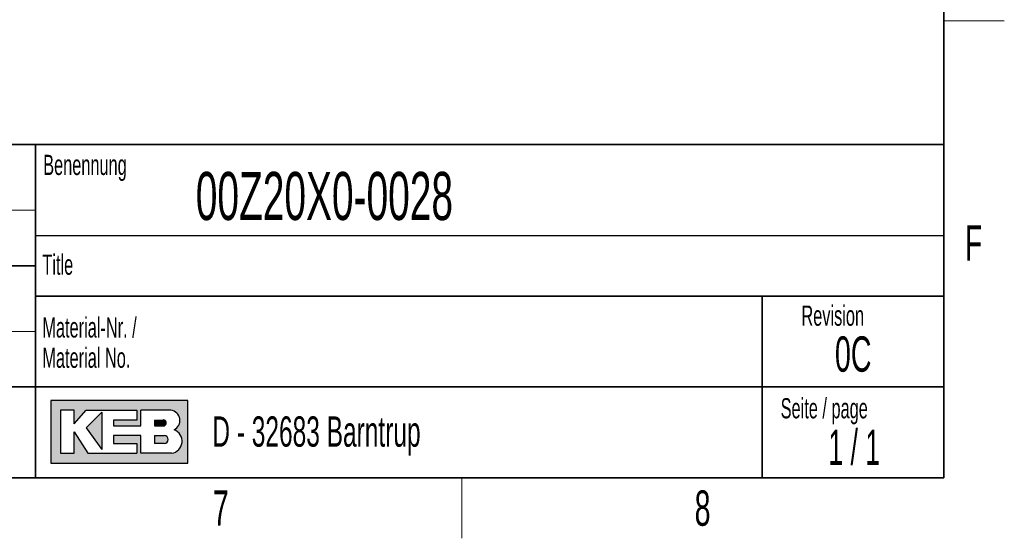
# Model space of a CAD drawing. Header units: millimetres. Extents: x 5 to 418, y 2 to 292.
# Tile 15 of 20: x 316 to 414, y 6 to 57. Entities that reach past the tile are written whole.
import ezdxf

# ---------------------------------------------------------------- set-up
doc = ezdxf.new("R2010")
doc.units = ezdxf.units.MM
doc.layers.add('SLD-0', color=7, linetype='Continuous')
doc.styles.add('SLDTEXTSTYLE0', font='TXT', dxfattribs={"width": 0.605})
doc.styles.add('SLDTEXTSTYLE1', font='TXT', dxfattribs={"width": 0.563})

msp = doc.modelspace()

# ---------------------------------------------------------------- hatches: boundary and pattern name
at = {"linetype": 'Continuous'}
h = msp.add_hatch(color=7, dxfattribs=at)
h.paths.add_polyline_path([(319.519086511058, 13.45626988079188), (333.083981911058, 13.45626988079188), (333.083981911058, 19.65736492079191), (319.519086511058, 19.65736492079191)], flags=0)
edge = h.paths.add_edge_path(flags=0)
edge.add_arc((331.3188604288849, 15.61738520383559), 1.20464082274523, -81.72003226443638, 70.1709600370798, ccw=False)
edge.add_line((331.4923410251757, 14.42530131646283), (331.480008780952, 14.42519098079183))
edge.add_line((331.480008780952, 14.42519098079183), (328.4331606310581, 14.42519098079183))
edge.add_line((328.4331606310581, 14.42519098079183), (328.4331606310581, 16.16924896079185))
edge.add_line((328.4331606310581, 16.16924896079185), (325.7201815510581, 16.16924896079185))
edge.add_line((325.7201815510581, 16.16924896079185), (325.7201815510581, 15.39411208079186))
edge.add_line((325.7201815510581, 15.39411208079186), (328.0455921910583, 15.39411208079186))
edge.add_line((328.0455921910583, 15.39411208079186), (328.0455921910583, 14.42519098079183))
edge.add_line((328.0455921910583, 14.42519098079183), (323.2009866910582, 14.42519098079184))
edge.add_line((323.2009866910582, 14.42519098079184), (321.8444971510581, 16.55681740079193))
edge.add_line((321.8444971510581, 16.55681740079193), (321.8444971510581, 14.42519098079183))
edge.add_line((321.8444971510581, 14.42519098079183), (320.4880076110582, 14.42519098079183))
edge.add_line((320.4880076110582, 14.42519098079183), (320.4880076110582, 18.68844382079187))
edge.add_line((320.4880076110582, 18.68844382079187), (321.8444971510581, 18.68844382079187))
edge.add_line((321.8444971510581, 18.68844382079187), (321.8444971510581, 17.33195428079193))
edge.add_line((321.8444971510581, 17.33195428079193), (323.0072024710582, 18.68844382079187))
edge.add_line((323.0072024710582, 18.68844382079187), (328.0455921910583, 18.68844382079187))
edge.add_line((328.0455921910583, 18.68844382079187), (328.0455921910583, 17.71952272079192))
edge.add_line((328.0455921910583, 17.71952272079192), (325.7201815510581, 17.71952272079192))
edge.add_line((325.7201815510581, 17.71952272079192), (325.7201815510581, 17.13817006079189))
edge.add_line((325.7201815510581, 17.13817006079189), (328.4331606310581, 17.13817006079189))
edge.add_line((328.4331606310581, 17.13817006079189), (328.4331606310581, 18.68844382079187))
edge.add_line((328.4331606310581, 18.68844382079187), (331.4242487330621, 18.68844382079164))
edge.add_line((331.4242487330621, 18.68844382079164), (331.4256482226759, 18.68844382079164))
edge.add_line((331.4256482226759, 18.68844382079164), (331.4259454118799, 18.68845828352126))
edge.add_arc((331.2860949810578, 17.67430640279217), 1.023749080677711, -64.45894120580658, 82.14849338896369, ccw=False)
msp.add_hatch(color=7, dxfattribs=at).paths.add_polyline_path([(324.5574762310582, 14.81275942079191), (324.557476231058, 18.49465960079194), (323.0072024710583, 16.94438584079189)], flags=0)
h = msp.add_hatch(color=7, dxfattribs=at)
edge = h.paths.add_edge_path(flags=0)
edge.add_line((329.7896501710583, 17.13817006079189), (330.6013652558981, 17.13817006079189))
edge.add_arc((330.6568434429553, 17.42884639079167), 0.2959232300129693, 259.1945394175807, 460.8054605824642)
edge.add_line((330.6013652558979, 17.71952272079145), (329.7896501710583, 17.71952272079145))
edge.add_line((329.7896501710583, 17.71952272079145), (329.7896501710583, 17.13817006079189))
h = msp.add_hatch(color=7, dxfattribs=at)
edge = h.paths.add_edge_path(flags=0)
edge.add_line((329.7896501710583, 15.39411208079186), (330.7588584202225, 15.39411208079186))
edge.add_arc((330.7588584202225, 15.78168052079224), 0.3875684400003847, 270.0000000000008, 450.0000000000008)
edge.add_line((330.7588584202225, 16.16924896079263), (330.7386620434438, 16.16924896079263))
edge.add_line((330.7386620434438, 16.16924896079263), (329.7896501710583, 16.16924896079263))
edge.add_line((329.7896501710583, 16.16924896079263), (329.7896501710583, 15.39411208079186))

# ---------------------------------------------------------------- linework, layer by layer
at = {"layer": 'SLD-0', "lineweight": 35}
for p, q in [((408, 12), (408, 282.5)), ((318, 45), (266.3304509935, 45)), ((318, 45), (318, 12)), ((318, 45), (318, 40.1053465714)), ((318, 45), (408, 45)), ((318, 45), (318, 12)), ((408, 45), (408, 12)), ((266.3304509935, 33), (318, 33)), ((408, 30), (318, 30)), ((390, 12), (390, 30)), ((266.3304509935, 21), (318, 21)), ((318, 21), (390, 21)), ((390, 21), (408, 21)), ((26, 12), (408, 12)), ((266.3304509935, 12), (318, 12)), ((408, 12), (318, 12))]:
    msp.add_line(p, q, dxfattribs=at)
at = {"layer": 'SLD-0', "lineweight": 18}
for p, q in [((408, 57.25), (414, 57.25)), ((266.3304509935, 38.5), (318, 38.5)), ((266.3304509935, 26.5), (318, 26.5)), ((360.25, 6), (360.25, 12))]:
    msp.add_line(p, q, dxfattribs=at)
at = {"layer": 'SLD-0'}
for p, q in [((318, 36), (408, 36)), ((331.4242487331, 18.6884438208), (331.4256482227, 18.6884438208)), ((331.4256482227, 18.6884438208), (331.4259454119, 18.6884582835)), ((331.480008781, 14.4251909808), (331.4923410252, 14.4253013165))]:
    msp.add_line(p, q, dxfattribs=at)
at = {"layer": 'SLD-0', "linetype": 'Continuous'}
for p, q in [((333.0839819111, 19.6573649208), (319.5190865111, 19.6573649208)), ((319.5190865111, 19.6573649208), (319.5190865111, 13.4562698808)), ((333.0839819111, 13.4562698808), (333.0839819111, 19.6573649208)), ((321.8444971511, 18.6884438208), (320.4880076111, 18.6884438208)), ((320.4880076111, 18.6884438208), (320.4880076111, 14.4251909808)), ((321.8444971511, 17.3319542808), (323.0072024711, 18.6884438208)), ((321.8444971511, 17.3319542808), (321.8444971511, 18.6884438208)), ((323.0072024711, 18.6884438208), (328.0455921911, 18.6884438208)), ((328.0455921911, 18.6884438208), (328.0455921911, 17.7195227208)), ((331.4242487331, 18.6884438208), (328.4331606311, 18.6884438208)), ((328.4331606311, 17.1381700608), (328.4331606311, 18.6884438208)), ((331.4242487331, 18.6884438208), (331.4256482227, 18.6884438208)), ((331.4256482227, 18.6884438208), (331.4259454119, 18.6884582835)), ((324.5574762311, 18.4946596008), (323.0072024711, 16.9443858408)), ((324.5574762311, 18.4946596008), (324.5574762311, 14.8127594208)), ((325.7201815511, 17.7195227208), (325.7201815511, 17.1381700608)), ((328.0455921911, 17.7195227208), (325.7201815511, 17.7195227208)), ((329.7896501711, 17.7195227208), (330.6013652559, 17.7195227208)), ((329.7896501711, 17.7195227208), (329.7896501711, 17.1381700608)), ((323.0072024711, 16.9443858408), (324.5574762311, 14.8127594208)), ((325.7201815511, 17.1381700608), (328.4331606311, 17.1381700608)), ((329.7896501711, 17.1381700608), (330.6013652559, 17.1381700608)), ((321.8444971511, 14.4251909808), (321.8444971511, 16.5568174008)), ((321.8444971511, 16.5568174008), (323.2009866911, 14.4251909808)), ((325.7201815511, 16.1692489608), (325.7201815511, 15.3941120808)), ((328.4331606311, 16.1692489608), (325.7201815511, 16.1692489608)), ((328.4331606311, 14.4251909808), (328.4331606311, 16.1692489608)), ((329.7896501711, 16.1692489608), (330.7588584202, 16.1692489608)), ((329.7896501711, 16.1692489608), (329.7896501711, 15.3941120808)), ((330.7386620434, 16.1692489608), (330.7588584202, 16.1692489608)), ((325.7201815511, 15.3941120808), (328.0455921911, 15.3941120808)), ((328.0455921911, 15.3941120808), (328.0455921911, 14.4251909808)), ((330.7588584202, 15.3941120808), (329.7896501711, 15.3941120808)), ((320.4880076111, 14.4251909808), (321.8444971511, 14.4251909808)), ((323.2009866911, 14.4251909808), (328.0455921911, 14.4251909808)), ((331.480008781, 14.4251909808), (328.4331606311, 14.4251909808)), ((331.480008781, 14.4251909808), (331.4923410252, 14.4253013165)), ((319.5190865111, 13.4562698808), (333.0839819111, 13.4562698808))]:
    msp.add_line(p, q, dxfattribs=at)
for centre, radius, start, end in [((331.2860949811, 17.6743064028), 1.023749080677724, 295.5410587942, 82.148493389), ((330.656843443, 17.4288463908), 0.2959232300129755, 259.1945394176, 100.8054605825), ((331.3188604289, 15.6173852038), 1.204640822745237, 278.2799677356, 70.1709600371), ((330.7588584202, 15.7816805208), 0.387568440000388, 270, 90)]:
    msp.add_arc(centre, radius, start, end, dxfattribs=at)

# ---------------------------------------------------------------- texts
at = {"layer": 'SLD-0'}
for s, insert, char_height, attachment_point, style in [('Benennung', (318.7636716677, 43.9908879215), 2, 1, 'SLDTEXTSTYLE0'), ('00Z20X0-0028', (333.8826865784, 42.2929890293), 4.7625, 1, 'SLDTEXTSTYLE0'), ('F', (410.9536166, 37.0010772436), 3.5, 2, 'SLDTEXTSTYLE0'), ('Title', (318.6797653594, 34.1107265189), 2, 1, 'SLDTEXTSTYLE0'), ('Revision', (393.8965220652, 29.0591225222), 2, 1, 'SLDTEXTSTYLE0'), ('Material-Nr. /', (318.6797653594, 27.8878268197), 2, 1, 'SLDTEXTSTYLE0'), ('0C', (399.0282925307, 26.0023621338), 3.5, 2, 'SLDTEXTSTYLE0'), ('Material No.', (318.6797653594, 24.8878267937), 2, 1, 'SLDTEXTSTYLE0'), ('Seite / page', (391.8390568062, 19.8830679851), 2, 1, 'SLDTEXTSTYLE0'), ('D - 32683 Barntrup', (335.5202035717, 18.0786992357), 3, 1, 'SLDTEXTSTYLE0'), ('1 / 1', (399.1297679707, 16.7706515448), 3.5, 2, 'SLDTEXTSTYLE1'), ('7', (336.3527123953, 10.7429955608), 3.5, 2, 'SLDTEXTSTYLE0'), ('8', (384.1027123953, 10.7429955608), 3.5, 2, 'SLDTEXTSTYLE0')]:
    msp.add_mtext(s, dxfattribs=dict(at, insert=insert, char_height=char_height, attachment_point=attachment_point, style=style))

doc.saveas('drawing.dxf')
